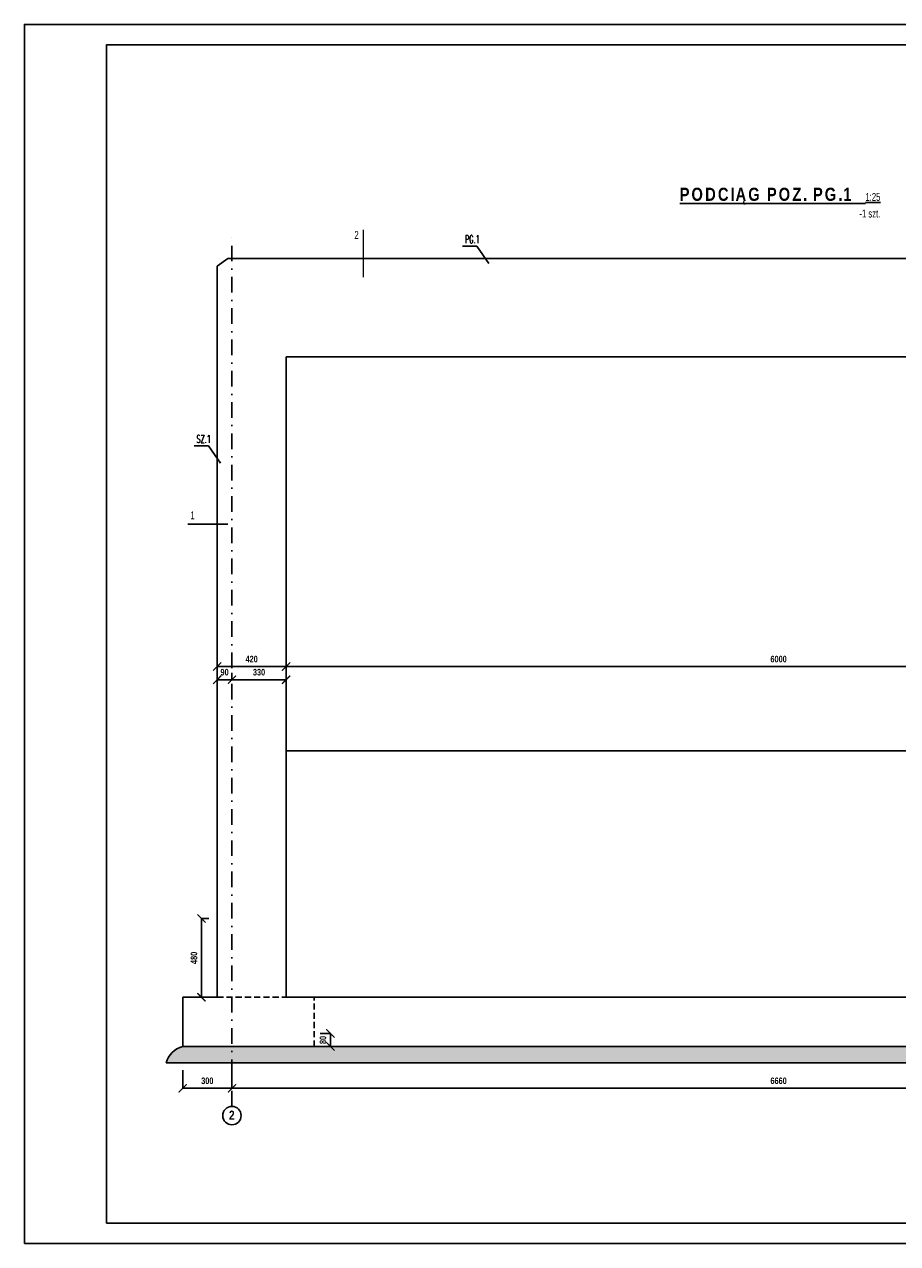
# Model space of a CAD drawing. Header units: millimetres. Extents: x 112819 to 404014, y 17484 to 70128.
# Tile 1 of 3: x 393514 to 398834, y 62703 to 70128. Entities that reach past the tile are written whole.
import ezdxf

# ---------------------------------------------------------------- set-up
doc = ezdxf.new("R2010")
doc.units = ezdxf.units.MM
doc.header["$LTSCALE"] = 5
doc.linetypes.add('DASH', pattern=[0.75, 0.5, -0.25])
doc.linetypes.add('DASHDOT', pattern=[25.4, 12.7, -6.35, 0, -6.35])
doc.layers.add('RCAD_deskowanie', color=7, linetype='Continuous')
doc.styles.add('Arial N 0.7', font='arial.ttf', dxfattribs={"width": 0.7})
doc.styles.add('GRYF', font='arialbd.ttf')
doc.styles.add('RAMKA', font='arial.ttf', dxfattribs={"width": 0.7})
doc.styles.get("Standard").update_dxf_attribs({"font": 'txt.shx', "width": 0.7, "height": 35})
doc.styles.add('style1', font='arialbd.ttf', dxfattribs={"width": 0.7})
doc.dimstyles.new('1-20', dxfattribs={"dimscale": 20, "dimtxt": 2, "dimasz": 1, "dimexe": 0.5, "dimexo": 1, "dimgap": 0.6, "dimtad": 1, "dimdec": 4, "dimrnd": 0.1, "dimdsep": 46, "dimtxsty": 'Arial N 0.7', "dimblk": 'ARCHTICK', "dimcen": 0, "dimclrd": 2, "dimclre": 2, "dimclrt": 7, "dimadec": 0, "dimazin": 0, "dimtfac": 1, "dimtdec": 4, "dimtix": 1, "dimtmove": 0, "dimatfit": 3, "dimfxl": 1, "dimtolj": 1, "dimarcsym": 0})
doc.dimstyles.new('RBCT DIM 20', dxfattribs={"dimtxt": 40, "dimasz": 50, "dimexe": 2.5, "dimexo": 50, "dimgap": 25, "dimtad": 1, "dimdec": 0, "dimzin": 1, "dimtxsty": 'style1', "dimblk": 'ARCHTICK', "dimcen": 50, "dimclrd": 2, "dimclre": 2, "dimclrt": 7, "dimadec": 0, "dimazin": 0, "dimtfac": 1, "dimtdec": 0, "dimtmove": 0, "dimatfit": 3, "dimfxl": 1, "dimarcsym": 0})
pattern_1 = [(45, (117022.944, 593572.995), (2e-15, 26.5165043), [18.75, -18.75])]

# ---------------------------------------------------------------- blocks, each defined once
blk = doc.blocks.new('_ArchTick')
at = {"color": 0, "linetype": 'ByBlock', "const_width": 0.15}
blk.add_lwpolyline([(-0.5, -0.5), (0.5, 0.5)], dxfattribs=at)
blk = doc.blocks.new('*D322')
at = {"color": 2, "lineweight": -2, "ltscale": 35, "transparency": 16777216}
for p, q in [((394688.7, 66217.5), (395108.7, 66217.5)), ((394688.7, 66212.2), (394688.7, 66215)), ((395108.7, 66212.2), (395108.7, 66215))]:
    blk.add_line(p, q, dxfattribs=at)
at = {"layer": 'Defpoints', "color": 0, "ltscale": 35, "transparency": 16777216}
for p in [(394688.7, 66262.2), (395108.7, 66262.2), (395108.7, 66217.5)]:
    blk.add_point(p, dxfattribs=at)
at = {"color": 2, "lineweight": -2, "ltscale": 35, "transparency": 16777216, "xscale": 50, "yscale": 50, "zscale": 50, "rotation": 180}
blk.add_blockref('_ArchTick', (394688.7, 66217.5), dxfattribs=at)
at = {"color": 2, "lineweight": -2, "ltscale": 35, "transparency": 16777216, "xscale": 50, "yscale": 50, "zscale": 50}
blk.add_blockref('_ArchTick', (395108.7, 66217.5), dxfattribs=at)
at = {"color": 7, "ltscale": 35, "transparency": 16777216, "insert": (394898.7, 66263), "char_height": 40, "attachment_point": 5, "style": 'style1'}
blk.add_mtext('420', dxfattribs=at)
blk = doc.blocks.new('*D323')
at = {"color": 2, "lineweight": -2, "ltscale": 35, "transparency": 16777216}
for p, q in [((401108.7, 66264), (401108.7, 66215)), ((395108.7, 66217.5), (401108.7, 66217.5)), ((395108.7, 66212.2), (395108.7, 66215))]:
    blk.add_line(p, q, dxfattribs=at)
at = {"layer": 'Defpoints', "color": 0, "ltscale": 35, "transparency": 16777216}
for p in [(401108.7, 66314), (395108.7, 66262.2), (401108.7, 66217.5)]:
    blk.add_point(p, dxfattribs=at)
at = {"color": 2, "lineweight": -2, "ltscale": 35, "transparency": 16777216, "xscale": 50, "yscale": 50, "zscale": 50, "rotation": 180}
blk.add_blockref('_ArchTick', (395108.7, 66217.5), dxfattribs=at)
at = {"color": 2, "lineweight": -2, "ltscale": 35, "transparency": 16777216, "xscale": 50, "yscale": 50, "zscale": 50}
blk.add_blockref('_ArchTick', (401108.7, 66217.5), dxfattribs=at)
at = {"color": 7, "ltscale": 35, "transparency": 16777216, "insert": (398108.7, 66263), "char_height": 40, "attachment_point": 5, "style": 'style1'}
blk.add_mtext('6000', dxfattribs=at)
blk = doc.blocks.new('*D325')
at = {"color": 2, "lineweight": -2, "ltscale": 35, "transparency": 16777216}
for p, q in [((394478.7, 63759.3), (394478.7, 63646.7)), ((394778.7, 63759.3), (394778.7, 63646.7)), ((394478.7, 63649.2), (394778.7, 63649.2))]:
    blk.add_line(p, q, dxfattribs=at)
at = {"layer": 'Defpoints', "color": 0, "ltscale": 35, "transparency": 16777216}
for p in [(394478.7, 63809.3), (394778.7, 63809.3), (394778.7, 63649.2)]:
    blk.add_point(p, dxfattribs=at)
at = {"color": 2, "lineweight": -2, "ltscale": 35, "transparency": 16777216, "xscale": 50, "yscale": 50, "zscale": 50, "rotation": 180}
blk.add_blockref('_ArchTick', (394478.7, 63649.2), dxfattribs=at)
at = {"color": 2, "lineweight": -2, "ltscale": 35, "transparency": 16777216, "xscale": 50, "yscale": 50, "zscale": 50}
blk.add_blockref('_ArchTick', (394778.7, 63649.2), dxfattribs=at)
at = {"color": 7, "ltscale": 35, "transparency": 16777216, "insert": (394628.7, 63694.7), "char_height": 40, "attachment_point": 5, "style": 'style1'}
blk.add_mtext('300', dxfattribs=at)
blk = doc.blocks.new('*D326')
at = {"color": 2, "lineweight": -2, "ltscale": 35, "transparency": 16777216}
for p, q in [((394778.7, 63759.3), (394778.7, 63646.7)), ((401438.7, 63759.3), (401438.7, 63646.7)), ((394778.7, 63649.2), (401438.7, 63649.2))]:
    blk.add_line(p, q, dxfattribs=at)
at = {"layer": 'Defpoints', "color": 0, "ltscale": 35, "transparency": 16777216}
for p in [(394778.7, 63809.3), (401438.7, 63809.3), (401438.7, 63649.2)]:
    blk.add_point(p, dxfattribs=at)
at = {"color": 2, "lineweight": -2, "ltscale": 35, "transparency": 16777216, "xscale": 50, "yscale": 50, "zscale": 50, "rotation": 180}
blk.add_blockref('_ArchTick', (394778.7, 63649.2), dxfattribs=at)
at = {"color": 2, "lineweight": -2, "ltscale": 35, "transparency": 16777216, "xscale": 50, "yscale": 50, "zscale": 50}
blk.add_blockref('_ArchTick', (401438.7, 63649.2), dxfattribs=at)
at = {"color": 7, "ltscale": 35, "transparency": 16777216, "insert": (398108.7, 63694.7), "char_height": 40, "attachment_point": 5, "style": 'style1'}
blk.add_mtext('6660', dxfattribs=at)
blk = doc.blocks.new('*D328')
at = {"color": 2, "lineweight": -2, "ltscale": 35, "transparency": 16777216}
for p, q in [((394688.7, 66180.3), (394688.7, 66135.2)), ((394778.7, 66180.3), (394778.7, 66135.2)), ((394688.7, 66137.7), (394778.7, 66137.7))]:
    blk.add_line(p, q, dxfattribs=at)
at = {"layer": 'Defpoints', "color": 0, "ltscale": 35, "transparency": 16777216}
for p in [(394688.7, 66230.3), (394778.7, 66230.3), (394778.7, 66137.7)]:
    blk.add_point(p, dxfattribs=at)
at = {"color": 2, "lineweight": -2, "ltscale": 35, "transparency": 16777216, "xscale": 50, "yscale": 50, "zscale": 50, "rotation": 180}
blk.add_blockref('_ArchTick', (394688.7, 66137.7), dxfattribs=at)
at = {"color": 2, "lineweight": -2, "ltscale": 35, "transparency": 16777216, "xscale": 50, "yscale": 50, "zscale": 50}
blk.add_blockref('_ArchTick', (394778.7, 66137.7), dxfattribs=at)
at = {"color": 7, "ltscale": 35, "transparency": 16777216, "insert": (394733.7, 66183.2), "char_height": 40, "attachment_point": 5, "style": 'style1'}
blk.add_mtext('90', dxfattribs=at)
blk = doc.blocks.new('*D329')
at = {"color": 2, "lineweight": -2, "ltscale": 35, "transparency": 16777216}
for p, q in [((394778.7, 66180.3), (394778.7, 66135.2)), ((394778.7, 66137.7), (395108.7, 66137.7)), ((395108.7, 66147.7), (395108.7, 66135.2))]:
    blk.add_line(p, q, dxfattribs=at)
at = {"layer": 'Defpoints', "color": 0, "ltscale": 35, "transparency": 16777216}
for p in [(394778.7, 66230.3), (395108.7, 66197.7), (395108.7, 66137.7)]:
    blk.add_point(p, dxfattribs=at)
at = {"color": 2, "lineweight": -2, "ltscale": 35, "transparency": 16777216, "xscale": 50, "yscale": 50, "zscale": 50, "rotation": 180}
blk.add_blockref('_ArchTick', (394778.7, 66137.7), dxfattribs=at)
at = {"color": 2, "lineweight": -2, "ltscale": 35, "transparency": 16777216, "xscale": 50, "yscale": 50, "zscale": 50}
blk.add_blockref('_ArchTick', (395108.7, 66137.7), dxfattribs=at)
at = {"color": 7, "ltscale": 35, "transparency": 16777216, "insert": (394943.7, 66183.2), "char_height": 40, "attachment_point": 5, "style": 'style1'}
blk.add_mtext('330', dxfattribs=at)
blk = doc.blocks.new('*D333')
at = {"color": 2, "lineweight": -2, "transparency": 16777216}
for p, q in [((394638.7, 64683.6), (394590.2, 64683.6)), ((394592.7, 64683.6), (394592.7, 64203.6)), ((394638.7, 64203.6), (394590.2, 64203.6))]:
    blk.add_line(p, q, dxfattribs=at)
at = {"layer": 'Defpoints', "color": 0, "transparency": 16777216}
for p in [(394688.7, 64683.6), (394592.7, 64203.6), (394688.7, 64203.6)]:
    blk.add_point(p, dxfattribs=at)
at = {"color": 2, "lineweight": -2, "transparency": 16777216, "xscale": 50, "yscale": 50, "zscale": 50}
for p, rotation in [((394592.7, 64683.6), 90), ((394592.7, 64203.6), 270)]:
    blk.add_blockref('_ArchTick', p, dxfattribs=dict(at, rotation=rotation))
at = {"color": 7, "transparency": 16777216, "insert": (394547.2, 64443.6), "char_height": 40, "attachment_point": 5, "rotation": 90, "style": 'style1'}
blk.add_mtext('480', dxfattribs=at)
blk = doc.blocks.new('*D334')
at = {"layer": 'Defpoints', "color": 0, "transparency": 16777216}
for p in [(395266.7, 63983.6), (395378.7, 63983.6), (395266.7, 63903.6)]:
    blk.add_point(p, dxfattribs=at)
at = {"layer": 'RCAD_deskowanie', "color": 2, "lineweight": -2, "transparency": 16777216}
for p, q in [((395316.7, 63983.6), (395381.2, 63983.6)), ((395378.7, 63903.6), (395378.7, 63983.6)), ((395316.7, 63903.6), (395381.2, 63903.6))]:
    blk.add_line(p, q, dxfattribs=at)
at = {"layer": 'RCAD_deskowanie', "color": 2, "lineweight": -2, "transparency": 16777216, "xscale": 50, "yscale": 50, "zscale": 50}
for p, rotation in [((395378.7, 63983.6), 90), ((395378.7, 63903.6), 270)]:
    blk.add_blockref('_ArchTick', p, dxfattribs=dict(at, rotation=rotation))
at = {"layer": 'RCAD_deskowanie', "color": 7, "transparency": 16777216, "insert": (395333.2, 63943.6), "char_height": 40, "attachment_point": 5, "rotation": 90, "style": 'style1'}
blk.add_mtext('80', dxfattribs=at)

msp = doc.modelspace()

# ---------------------------------------------------------------- hatches: boundary and pattern name
at = {"ltscale": 35}
h = msp.add_hatch(dxfattribs=at)
h.set_pattern_fill('DASH', color=2, scale=150, angle=45, style=0)
h.set_pattern_definition(pattern_1)
edge = h.paths.add_edge_path()
edge.add_arc((394510.3, 63772.1), 135.3, 103.50054, 166.49946)
edge.add_line((394378.7, 63803.6), (398108.7, 63803.6))
edge.add_line((398108.7, 63803.6), (398108.7, 63903.6))
edge.add_line((398108.7, 63903.6), (394478.7, 63903.6))
h = msp.add_hatch(dxfattribs=at)
h.set_pattern_fill('DASH', color=2, scale=150, angle=45, style=0)
h.set_pattern_definition(pattern_1)
edge = h.paths.add_edge_path()
edge.add_arc((401707.1, 63772.1), 135.3, 373.50054, 436.49946, ccw=False)
edge.add_line((401838.7, 63803.6), (398108.7, 63803.6))
edge.add_line((398108.7, 63803.6), (398108.7, 63903.6))
edge.add_line((398108.7, 63903.6), (401738.7, 63903.6))

# ---------------------------------------------------------------- linework, layer by layer
at = {"color": 2, "linetype": 'DASHDOT', "ltscale": 1.5}
msp.add_line((394778.7, 63539.3), (394778.7, 68866.4), dxfattribs=at)
at = {"color": 7, "ltscale": 35}
for p, q in [((394688.7, 68655.8), (394754.6, 68703.6)), ((394754.6, 68703.6), (401452.8, 68703.6)), ((395108.7, 68103.6), (401108.7, 68103.6)), ((395108.7, 68103.6), (395108.7, 64203.6))]:
    msp.add_line(p, q, dxfattribs=at)
at = {"linetype": 'Continuous'}
msp.add_line((394688.7, 64203.6), (394688.7, 68655.8), dxfattribs=at)
at = {"color": 2, "ltscale": 35}
msp.add_line((395108.7, 65703.6), (401108.7, 65703.6), dxfattribs=at)
at = {"color": 7, "linetype": 'Continuous', "ltscale": 35}
for p, q in [((394688.7, 64203.6), (394478.7, 64203.6)), ((394478.7, 63903.6), (394478.7, 64203.6)), ((401108.7, 64203.6), (395108.7, 64203.6)), ((394478.7, 63903.6), (395403.2, 63903.6)), ((394478.7, 63903.6), (401738.7, 63903.6))]:
    msp.add_line(p, q, dxfattribs=at)
at = {"color": 8, "linetype": 'DASH', "ltscale": 15}
for p, q in [((394688.7, 64203.6), (395108.7, 64203.6)), ((395278.7, 63903.6), (395278.7, 64203.6))]:
    msp.add_line(p, q, dxfattribs=at)
at = {"color": 2, "linetype": 'Continuous', "ltscale": 35}
msp.add_line((394378.7, 63803.6), (401838.7, 63803.6), dxfattribs=at)
at = {"color": 7, "ltscale": 35}
for points in [[(393514.2, 62703.4), (404014.2, 62703.4), (404014.2, 70128.4), (393514.2, 70128.4)], [(394014.2, 62828.4), (403889.2, 62828.4), (403889.2, 70003.4), (394014.2, 70003.4)]]:
    msp.add_lwpolyline(points, close=True, dxfattribs=at)
at = {"color": 7, "linetype": 'Continuous', "ltscale": 35, "const_width": 10, "flags": 128}
for points in [[(395579, 68587.1), (395579, 68877.3)], [(394754.7, 67084.5), (394509.1, 67084.5)]]:
    msp.add_lwpolyline(points, dxfattribs=at)
at = {"color": 2, "linetype": 'Continuous'}
msp.add_circle((394778.7, 63483.3), 56, dxfattribs=at)
at = {"color": 2, "ltscale": 35}
msp.add_arc((394510.3, 63772.1), 135.3, 103.50054, 166.49946, dxfattribs=at)

# ---------------------------------------------------------------- texts
at = {"style": 'RAMKA', "width": 0.7}
for s, p in [('2', (395524.7, 68822.2)), ('1', (394526, 67114.5))]:
    msp.add_text(s, height=48, dxfattribs=at).set_placement(p)
at = {"color": 7, "ltscale": 35, "width": 0.5}
for s, p in [('PG.1', (396197.6, 68795.9)), ('SZ.1', (394562.3, 67579.8))]:
    msp.add_text(s, height=48, dxfattribs=at).set_placement(p)
at = {"color": 2, "linetype": 'Continuous', "style": 'GRYF', "width": 0.8}
msp.add_text('2', height=56, dxfattribs=at).set_placement((394760.4, 63457.6))
at = {"color": 7, "linetype": 'Continuous', "ltscale": 35, "insert": (398728.8, 69133.8), "char_height": 80, "width": 1292.229, "attachment_point": 3, "style": 'RAMKA'}
msp.add_mtext('\\pt960,1040;{\\fArial Black|b1|i0|c238|p34;\\T1.2;\\LPODCIĄG POZ. PG.1\\fArial Black|b0|i0|c238|p34;\\T1;   \\fArial|b0|i0|c238|p34;\\H0.6x;1:25\\fArial Black|b0|i0|c238|p34;\\l\\P\\ptz;\\fArial|b0|i0|c238|p34;-1 szt.}', dxfattribs=at)

# ---------------------------------------------------------------- dimensions: what is measured, and where the dimension line sits
at = {"color": 2, "ltscale": 35}
for base, p1, p2, picture, middle in [((401108.7, 66217.5), (395108.7, 66262.2), (401108.7, 66314), '*D323', (398108.7, 66263)), ((395108.7, 66137.7), (394778.7, 66230.3), (395108.7, 66197.7), '*D329', (394943.7, 66183.2)), ((401438.7, 63649.2), (394778.7, 63809.3), (401438.7, 63809.3), '*D326', (398108.7, 63694.7))]:
    dim = msp.add_linear_dim(base=base, p1=p1, p2=p2, dimstyle='RBCT DIM 20', override={"dimtmove": 1}, dxfattribs=at)
    dim.commit()
    dim.dimension.update_dxf_attribs({"geometry": picture, "text_midpoint": middle})
for base, p1, p2, picture, middle in [((395108.7, 66217.5), (394688.7, 66262.2), (395108.7, 66262.2), '*D322', (394898.7, 66263)), ((394778.7, 63649.2), (394478.7, 63809.3), (394778.7, 63809.3), '*D325', (394628.7, 63694.7))]:
    dim = msp.add_linear_dim(base=base, p1=p1, p2=p2, dimstyle='RBCT DIM 20', dxfattribs=at)
    dim.commit()
    dim.dimension.update_dxf_attribs({"geometry": picture, "text_midpoint": middle})
dim = msp.add_linear_dim(base=(394778.7, 66137.7), p1=(394688.7, 66230.3), p2=(394778.7, 66230.3), dimstyle='RBCT DIM 20', dxfattribs=at)
dim.commit()
dim.dimension.update_dxf_attribs({"geometry": '*D328', "text_midpoint": (394733.7, 66137.7), "dimtype": 160})
at = {"color": 7}
dim = msp.add_linear_dim(base=(394592.7, 64203.6), p1=(394688.7, 64683.6), p2=(394688.7, 64203.6), angle=90, dimstyle='RBCT DIM 20', dxfattribs=at)
dim.commit()
dim.dimension.update_dxf_attribs({"geometry": '*D333', "text_midpoint": (394547.2, 64443.6)})
at = {"layer": 'RCAD_deskowanie', "color": 7}
dim = msp.add_linear_dim(base=(395378.7, 63983.6), p1=(395266.7, 63903.6), p2=(395266.7, 63983.6), angle=90, dimstyle='RBCT DIM 20', dxfattribs=at)
dim.commit()
dim.dimension.update_dxf_attribs({"geometry": '*D334', "text_midpoint": (395378.7, 63943.6), "dimtype": 160})

# ---------------------------------------------------------------- leaders
at = {"color": 7, "linetype": 'Continuous', "ltscale": 35}
for points in [[(396343.4, 68671.9), (396271.4, 68778.6), (396183.9, 68778.6)], [(394708.1, 67455.8), (394636.1, 67562.5), (394548.6, 67562.5)]]:
    msp.add_leader(points, dimstyle='1-20', override={"dimgap": 0.5, "dimtad": 0}, dxfattribs=at)

doc.saveas('drawing.dxf')
